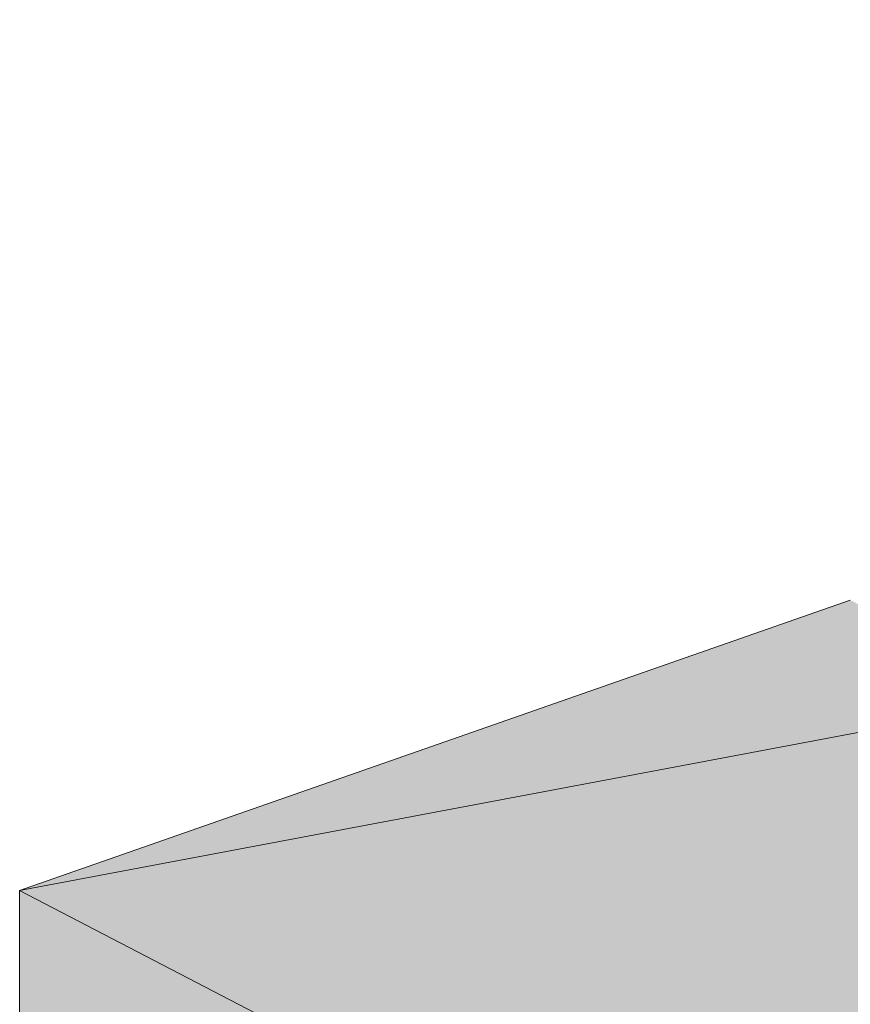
# Model space of a CAD drawing. Header units: millimetres. Extents: x 18815 to 33811, y -1140 to 12702.
# Tile 43 of 45: x 31043 to 31275, y 5551 to 5826. Entities that reach past the tile are written whole.
import ezdxf

# ---------------------------------------------------------------- set-up
doc = ezdxf.new("R2010")
doc.units = ezdxf.units.MM
doc.layers.add('30_Kozijnen-ramen-deuren', color=7, linetype='Continuous', lineweight=18)
doc.layers.add('70_Electrotechnische installaties', color=7, linetype='Continuous', lineweight=18)

# ---------------------------------------------------------------- blocks, each defined once
blk = doc.blocks.new('NLRS_61_50_EE_UN_verdeelinrichting_gen - HKL-2810141-3D - Meterkast')
at = {"layer": '70_Electrotechnische installaties', "true_color": 0x3e3e3e, "transparency": 33554509}
for points in [[(-21633.57, 5500.57), (-20937.58, 5743.72), (-21096.08, 5826.1), (-21264.68, 5767.2), (-21264.68, 5712.1), (-21284.32, 5705.23), (-21347.72, 5738.19), (-21477.04, 5693.01), (-21477.04, 5637.91), (-21496.68, 5631.05), (-21560.08, 5664), (-21792.08, 5582.95), (-21725.57, 5548.39)], [(-21633.57, 4414.97), (-21633.57, 5500.57), (-21792.08, 5582.95), (-21792.08, 4497.35), (-21725.57, 4462.78)]]:
    blk.add_hatch(color=250, dxfattribs=at).paths.add_polyline_path(points)
at = {"layer": '30_Kozijnen-ramen-deuren'}
blk.add_line((-21507.24, 5636.54), (-21792.08, 5582.95), dxfattribs=at)
at = {"layer": '70_Electrotechnische installaties'}
for p, q in [((-21792.08, 5582.95), (-21560.08, 5664)), ((-21792.08, 4497.35), (-21792.08, 5582.95)), ((-21633.57, 5500.57), (-21792.08, 5582.95))]:
    blk.add_line(p, q, dxfattribs=at)

msp = doc.modelspace()

# ---------------------------------------------------------------- block references
at = {"layer": '70_Electrotechnische installaties'}
msp.add_blockref('NLRS_61_50_EE_UN_verdeelinrichting_gen - HKL-2810141-3D - Meterkast', (52835.05, 0), dxfattribs=at)

doc.saveas('drawing.dxf')
